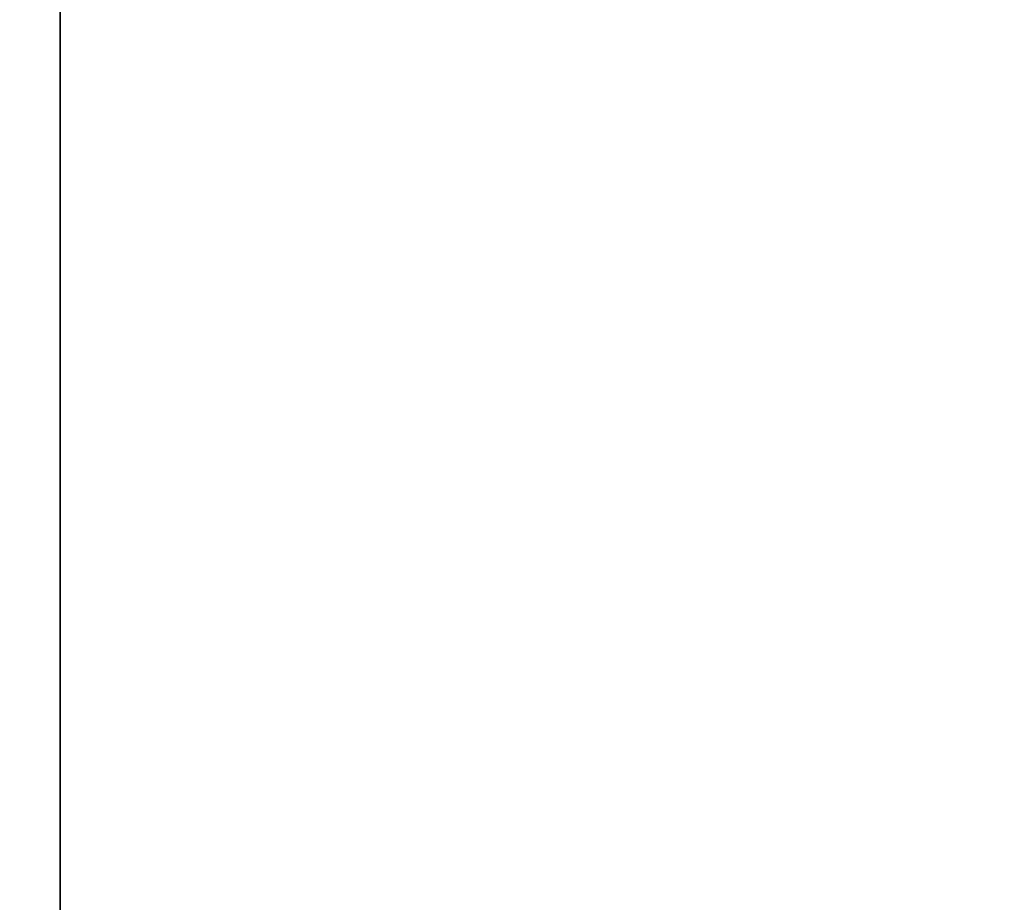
# Model space of a CAD drawing. Header units: millimetres. Extents: x 0 to 800, y -45 to 73.
# Tile 63 of 96: x 62.3877 to 62.4114, y 27.6415 to 27.6628. Entities that reach past the tile are written whole.
import ezdxf

# ---------------------------------------------------------------- set-up
doc = ezdxf.new("R2010")
doc.units = ezdxf.units.MM
doc.header["$LTSCALE"] = 65.185185
doc.layers.add('40', color=7, linetype='CONTINUOUS')
doc.layers.add('41', color=7, linetype='CONTINUOUS')

msp = doc.modelspace()

# ---------------------------------------------------------------- linework, layer by layer
at = {"layer": '40', "color": 44, "linetype": 'Continuous', "true_color": 0x8c7500}
for points in [[(62.590907, 54.7, -214.837389), (57.171154, -44.7, -206.078584), (57.171154, 54.7, -206.078584), (62.590907, 54.7, -214.837389)], [(62.590907, -44.7, -214.837389), (57.171154, -44.7, -206.078584), (62.590907, 54.7, -214.837389), (62.590907, -44.7, -214.837389)]]:
    msp.add_3dface(points, dxfattribs=at)
at = {"layer": '41', "color": 44, "linetype": 'Continuous', "true_color": 0x8c7500}
for points in [[(56.977219, 54.7, 205.755612), (62.38872, -44.7, 214.519518), (62.38872, 54.7, 214.519518), (56.977219, 54.7, 205.755612)], [(56.977219, -44.7, 205.755612), (62.38872, -44.7, 214.519518), (56.977219, 54.7, 205.755612), (56.977219, -44.7, 205.755612)], [(62.38872, 54.7, 214.519518), (68.024079, -44.7, 223.141184), (68.024079, 54.7, 223.141184), (62.38872, 54.7, 214.519518)], [(62.38872, -44.7, 214.519518), (68.024079, -44.7, 223.141184), (62.38872, 54.7, 214.519518), (62.38872, -44.7, 214.519518)]]:
    msp.add_3dface(points, dxfattribs=at)

doc.saveas('drawing.dxf')
